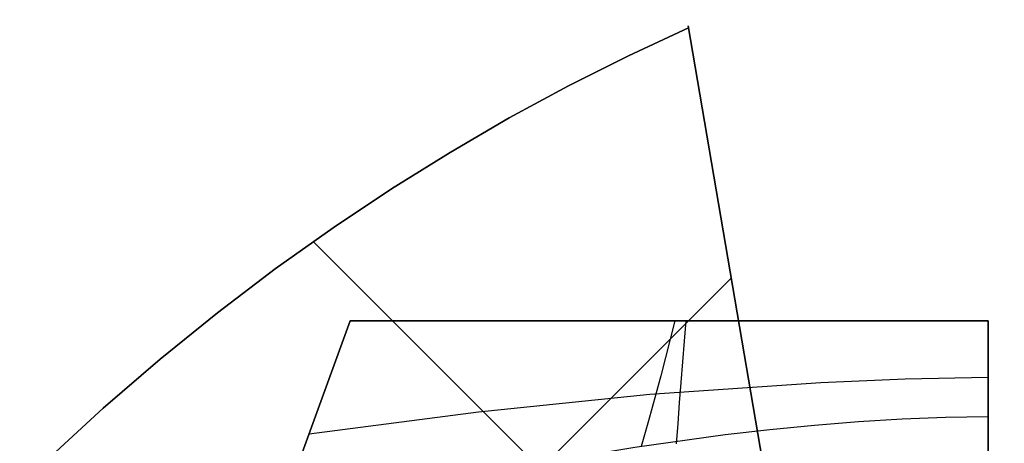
# Model space of a CAD drawing. Header units: millimetres. Extents: x -1690 to 192, y -898 to 54.
# Tile 16 of 256: x -1666.068 to -1663.753, y -885.261 to -884.266. Entities that reach past the tile are written whole.
import ezdxf

# ---------------------------------------------------------------- set-up
doc = ezdxf.new("R2010")
doc.units = ezdxf.units.MM
doc.header["$MEASUREMENT"] = 0
doc.layers.add('OVIDIO 186x93x72h', color=7, linetype='Continuous')

msp = doc.modelspace()

# ---------------------------------------------------------------- linework, layer by layer
at = {"layer": 'OVIDIO 186x93x72h', "extrusion": (-0.26556, 0.881185, 0.391139)}
for points in [[(1804.4321, 743.6473), (1850.7524, 803.7656)], [(1850.7524, 803.7656), (1804.4321, 743.6473)]]:
    msp.add_lwpolyline(points, dxfattribs=at)
at = {"layer": 'OVIDIO 186x93x72h', "extrusion": (-0.265507, 0.881208, 0.391124)}
for points in [[(1804.3857, 745.1224), (1850.0054, 804.3425)], [(1850.0054, 804.3425), (1804.3857, 745.1224)]]:
    msp.add_lwpolyline(points, dxfattribs=at)
at = {"layer": 'OVIDIO 186x93x72h', "extrusion": (-0.265358, 0.881269, 0.391088)}
for points in [[(1848.7688, 803.6972), (1847.0324, 801.442)], [(1847.0324, 801.442), (1848.7688, 803.6972)]]:
    msp.add_lwpolyline(points, dxfattribs=at)
at = {"layer": 'OVIDIO 186x93x72h', "extrusion": (-0.265352, 0.881275, 0.39108)}
msp.add_lwpolyline([(1846.9401, 801.5159), (1848.866, 804.0173)], dxfattribs=at)
at = {"layer": 'OVIDIO 186x93x72h', "extrusion": (0.12261, -0.276068, 0.953286)}
msp.add_lwpolyline([(-1879.426, 90.3397), (-1879.426, 88.8397)], dxfattribs=at)
at = {"layer": 'OVIDIO 186x93x72h', "extrusion": (-0.26535, 0.881271, 0.391089)}
for points in [[(1848.9655, 804.3339), (1846.8501, 801.5864)], [(1846.8501, 801.5864), (1848.9655, 804.3339)]]:
    msp.add_lwpolyline(points, dxfattribs=at)
at = {"layer": 'OVIDIO 186x93x72h', "extrusion": (1.17502e-06, -6.8884e-06, 1)}
for points in [[(-1664.2229, -885.8811), (-1664.4959, -884.2807)], [(-1664.4959, -884.2807), (-1664.2229, -885.8811)]]:
    msp.add_lwpolyline(points, dxfattribs=at)
at = {"layer": 'OVIDIO 186x93x72h'}
for points in [[(-1665.3773, -884.7876), (-1664.261, -885.9038)], [(-1664.3948, -884.8734), (-1665.5277, -886.0063)], [(-1666.0616, -887.0921), (-1665.2906, -884.9738)], [(-1665.2906, -884.9738), (-1666.0616, -887.0921)], [(-1663.7906, -884.9738), (-1665.2906, -884.9738)], [(-1665.2906, -884.9738), (-1663.7906, -884.9738)]]:
    msp.add_lwpolyline(points, dxfattribs=at)
at = {"layer": 'OVIDIO 186x93x72h', "extrusion": (0, -1.59187e-08, 1)}
for points in [[(-1665.2906, -884.9737), (-1666.0615, -887.0918)], [(-1666.0615, -887.0918), (-1665.2906, -884.9737)]]:
    msp.add_lwpolyline(points, dxfattribs=at)
at = {"layer": 'OVIDIO 186x93x72h', "extrusion": (0, 1, 0)}
for points in [[(1665.2906, 717.3736), (1663.7906, 717.3736)], [(1663.7906, 717.3736), (1665.2906, 717.3736)], [(749.1111, 718.8736), (1663.7906, 718.8736)], [(1663.7906, 717.3736), (749.1111, 717.3736)], [(749.1111, 717.3736), (1663.7906, 717.3736)], [(1663.7906, 718.8736), (749.1111, 718.8736)]]:
    msp.add_lwpolyline(points, dxfattribs=at)
at = {"layer": 'OVIDIO 186x93x72h'}
for points in [[(-1664.4951, -884.2856, 717.3736), (-1664.6364, -884.3511, 717.3736), (-1664.777, -884.4217, 717.3735), (-1664.9167, -884.4973, 717.3734), (-1665.0555, -884.578, 717.3736), (-1665.1934, -884.6638, 717.374), (-1665.3304, -884.755, 717.3744), (-1665.4667, -884.8519, 717.3743), (-1665.6023, -884.9547, 717.3736), (-1665.7374, -885.0638, 717.3719), (-1665.8712, -885.179, 717.3699), (-1666.0031, -885.2998, 717.3681), (-1666.1324, -885.426, 717.3674)], [(-1666.1324, -885.426, 717.3674), (-1666.0031, -885.2998, 717.3681), (-1665.8712, -885.179, 717.3699), (-1665.7374, -885.0638, 717.3719), (-1665.6023, -884.9547, 717.3736), (-1665.4667, -884.8519, 717.3743), (-1665.3304, -884.755, 717.3744), (-1665.1934, -884.6638, 717.374), (-1665.0555, -884.578, 717.3736), (-1664.9167, -884.4973, 717.3734), (-1664.777, -884.4217, 717.3735), (-1664.6364, -884.3511, 717.3736), (-1664.4951, -884.2856, 717.3736)], [(-1664.5275, -884.9734, 717.3736), (-1664.5383, -885.0168, 717.373), (-1664.5493, -885.0601, 717.3711), (-1664.5605, -885.1032, 717.3681), (-1664.5719, -885.1459, 717.3639), (-1664.5804, -885.1772, 717.3601), (-1664.589, -885.2082, 717.3558), (-1664.6064, -885.2687, 717.3459)], [(-1664.5018, -884.9738, 718.8736), (-1664.5055, -885.0218, 718.873), (-1664.5093, -885.07, 718.8714), (-1664.513, -885.1182, 718.8686), (-1664.5168, -885.1663, 718.8648), (-1664.5205, -885.2145, 718.8599), (-1664.5243, -885.2625, 718.854)], [(-1663.7906, -884.9738, 717.3736), (-1663.7906, -884.9902, 717.3733), (-1663.7907, -885.0066, 717.3725), (-1663.7908, -885.0229, 717.3711), (-1663.7908, -885.0392, 717.3692), (-1663.7909, -885.0555, 717.3668), (-1663.7909, -885.0716, 717.3638), (-1663.791, -885.0876, 717.3603), (-1663.791, -885.1035, 717.3563), (-1663.791, -885.1193, 717.3518), (-1663.791, -885.1349, 717.3468), (-1663.791, -885.1503, 717.3413), (-1663.791, -885.1655, 717.3353), (-1663.791, -885.1805, 717.3288), (-1663.791, -885.1953, 717.3218), (-1663.7909, -885.2098, 717.3143), (-1663.7908, -885.2241, 717.3064), (-1663.7908, -885.238, 717.298), (-1663.7906, -885.2517, 717.2892), (-1663.7905, -885.2651, 717.2799)], [(-1663.7905, -885.2651, 717.2799), (-1663.7906, -885.2517, 717.2892), (-1663.7908, -885.238, 717.298), (-1663.7908, -885.2241, 717.3064), (-1663.7909, -885.2098, 717.3143), (-1663.791, -885.1953, 717.3218), (-1663.791, -885.1805, 717.3288), (-1663.791, -885.1655, 717.3353), (-1663.791, -885.1503, 717.3413), (-1663.791, -885.1349, 717.3468), (-1663.791, -885.1193, 717.3518), (-1663.791, -885.1035, 717.3563), (-1663.791, -885.0876, 717.3603), (-1663.7909, -885.0716, 717.3638), (-1663.7909, -885.0555, 717.3668), (-1663.7908, -885.0392, 717.3692), (-1663.7908, -885.0229, 717.3711), (-1663.7907, -885.0066, 717.3725), (-1663.7906, -884.9902, 717.3733), (-1663.7906, -884.9738, 717.3736)], [(-1663.7906, -884.9738, 718.8736), (-1663.7906, -885.0181, 718.8731), (-1663.7906, -885.0629, 718.8716), (-1663.7906, -885.108, 718.8691), (-1663.7906, -885.1535, 718.8655), (-1663.7906, -885.1992, 718.8608), (-1663.7906, -885.2451, 718.8551), (-1663.7906, -885.2913, 718.8482)], [(-1663.7906, -885.309, 718.8449), (-1663.7906, -885.2424, 718.8552), (-1663.7906, -885.1755, 718.8632), (-1663.7906, -885.1084, 718.869), (-1663.7906, -885.0411, 718.8724), (-1663.7906, -884.9738, 718.8736)], [(-1663.7907, -885.1065, 717.356), (-1663.9858, -885.1109, 717.3563), (-1664.184, -885.1193, 717.358), (-1664.5859, -885.147, 717.3641), (-1664.9893, -885.1879, 717.3706), (-1665.3874, -885.2398, 717.3736)], [(-1663.7908, -885.1995, 717.3204), (-1663.8911, -885.201, 717.3208), (-1663.9927, -885.2049, 717.3224), (-1664.0955, -885.211, 717.3249), (-1664.1993, -885.2193, 717.3283), (-1664.3039, -885.2295, 717.3323), (-1664.4093, -885.2416, 717.3368), (-1664.6212, -885.2709, 717.3466), (-1664.8336, -885.3063, 717.3565), (-1665.0451, -885.3466, 717.3651), (-1665.2542, -885.3909, 717.3713), (-1665.4596, -885.4383, 717.3736)]]:
    msp.add_polyline3d(points, dxfattribs=at)

doc.saveas('drawing.dxf')
